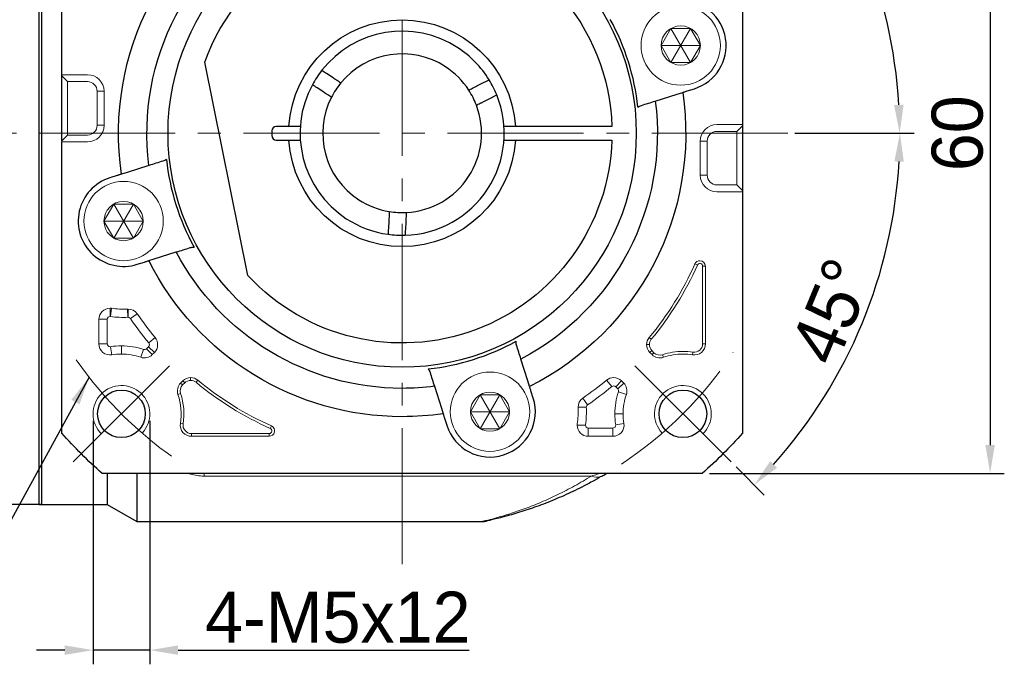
# Model space of a CAD drawing. Header units: millimetres. Extents: x 1356 to 1857, y 1014 to 1368.
# Tile 3 of 9: x 1414 to 1501, y 1201 to 1258. Entities that reach past the tile are written whole.
import ezdxf

# ---------------------------------------------------------------- set-up
doc = ezdxf.new("R2010")
doc.units = ezdxf.units.MM
doc.header["$PDSIZE"] = -5
doc.linetypes.add('点画线', pattern=[18, 12, -2, 2, -2])
doc.layers.get('0').update_dxf_attribs({"lineweight": 18})
doc.layers.get('Defpoints').update_dxf_attribs({"lineweight": 18})
for name, color, linetype, lineweight in [('7中心线层', 7, '点画线', 18), ('尺寸线', 7, 'Continuous', 18), ('尺寸线层', 3, 'Continuous', 18), ('粗实线', 7, 'Continuous', 50), ('细实线', 7, 'Continuous', 18)]:
    doc.layers.add(name, color=color, linetype=linetype, lineweight=lineweight)
doc.styles.add('工程字', font='txt')
doc.dimstyles.new('副本 ISO-25', dxfattribs={"dimtxt": 4.5, "dimasz": 2.5, "dimexe": 1.25, "dimexo": 0.625, "dimtad": 1, "dimtxsty": '工程字', "dimcen": 2.5, "dimdle": 5, "dimadec": 0, "dimazin": 0, "dimtfac": 1, "dimtmove": 0, "dimatfit": 3, "dimfxl": 1, "dimtolj": 1, "dimarcsym": 0})

# ---------------------------------------------------------------- blocks, each defined once
blk = doc.blocks.new('*D89')
at = {"layer": 'Defpoints', "color": 0, "lineweight": -2}
for p in [(1474.491, 1277.967), (1474.491, 1217.967), (1499.869, 1217.967)]:
    blk.add_point(p, dxfattribs=at)
at = {"layer": '尺寸线层', "color": 0, "lineweight": -2}
for p, q in [((1475.116, 1277.967), (1501.119, 1277.967)), ((1499.869, 1275.467), (1499.869, 1220.467)), ((1475.116, 1217.967), (1501.119, 1217.967))]:
    blk.add_line(p, q, dxfattribs=at)
for points in [[(1500.286, 1275.467), (1499.453, 1275.467), (1499.869, 1277.967)], [(1499.453, 1220.467), (1500.286, 1220.467), (1499.869, 1217.967)]]:
    blk.add_solid(points, dxfattribs=at)
at = {"layer": '尺寸线层', "color": 0, "insert": (1496.994, 1247.967), "char_height": 4.5, "attachment_point": 5, "rotation": 90, "style": '工程字'}
blk.add_mtext('\\A1;60', dxfattribs=at)
blk = doc.blocks.new('*D90')
at = {"layer": 'Defpoints', "color": 0, "lineweight": -2}
for p in [(1477.025, 1276.958), (1468.54, 1268.473), (1490.397, 1259.318), (1394.12, 1247.967), (1482.033, 1247.967)]:
    blk.add_point(p, dxfattribs=at)
at = {"layer": '尺寸线层', "color": 0, "lineweight": -2}
for p, q in [((1477.467, 1277.4), (1479.93, 1279.863)), ((1482.658, 1247.967), (1493.141, 1247.967))]:
    blk.add_line(p, q, dxfattribs=at)
blk.add_arc((1448.033, 1247.967), 43.858, 3.26643, 41.73357, dxfattribs=at)
for points in [[(1481.065, 1277.448), (1480.46, 1276.875), (1479.046, 1278.979)], [(1491.404, 1250.454), (1492.237, 1250.477), (1491.891, 1247.967)]]:
    blk.add_solid(points, dxfattribs=at)
at = {"layer": '尺寸线层', "color": 0, "insert": (1491.209, 1265.851), "char_height": 4.5, "attachment_point": 5, "rotation": 292.5, "style": '工程字'}
blk.add_mtext('\\A1;45%%d', dxfattribs=at)
blk = doc.blocks.new('*D91')
at = {"layer": 'Defpoints', "color": 0, "lineweight": -2}
for p in [(1394.12, 1247.967), (1482.033, 1247.967), (1468.54, 1227.461), (1486.037, 1226.025), (1477.025, 1218.975)]:
    blk.add_point(p, dxfattribs=at)
at = {"layer": '尺寸线层', "color": 0, "lineweight": -2}
for p, q in [((1482.658, 1247.967), (1493.166, 1247.967)), ((1477.467, 1218.533), (1479.947, 1216.053))]:
    blk.add_line(p, q, dxfattribs=at)
blk.add_arc((1448.033, 1247.967), 43.883, 318.26459, 356.73541, dxfattribs=at)
for points in [[(1492.261, 1245.456), (1491.428, 1245.48), (1491.916, 1247.967)], [(1480.477, 1219.04), (1481.083, 1218.468), (1479.063, 1216.937)]]:
    blk.add_solid(points, dxfattribs=at)
at = {"layer": '尺寸线层', "color": 0, "insert": (1485.92, 1232.274), "char_height": 4.5, "attachment_point": 5, "rotation": 67.5, "style": '工程字'}
blk.add_mtext('\\A1;45%%d', dxfattribs=at)
blk = doc.blocks.new('*D114')
at = {"layer": 'Defpoints', "color": 0, "lineweight": -2}
for p in [(1420.785, 1223.218), (1425.785, 1223.218), (1420.785, 1202.375)]:
    blk.add_point(p, dxfattribs=at)
at = {"layer": '尺寸线层', "color": 0, "lineweight": -2}
for p, q in [((1420.785, 1222.593), (1420.785, 1201.125)), ((1425.785, 1222.593), (1425.785, 1201.125)), ((1418.285, 1202.375), (1415.785, 1202.375)), ((1425.785, 1202.375), (1420.785, 1202.375)), ((1428.285, 1202.375), (1453.931, 1202.375))]:
    blk.add_line(p, q, dxfattribs=at)
for points in [[(1418.285, 1201.958), (1418.285, 1202.792), (1420.785, 1202.375)], [(1428.285, 1202.792), (1428.285, 1201.958), (1425.785, 1202.375)]]:
    blk.add_solid(points, dxfattribs=at)
at = {"layer": '尺寸线层', "color": 0, "insert": (1442.358, 1205.25), "char_height": 4.5, "attachment_point": 5, "style": '工程字'}
blk.add_mtext('\\A1;4-M5x12', dxfattribs=at)

msp = doc.modelspace()

# ---------------------------------------------------------------- linework, layer by layer
for p, q in [((1418.0335, 1253.0223), (1418.0335, 1253.1321)), ((1418.0335, 1253.1321), (1418.5335, 1253.1321)), ((1418.0335, 1253.0223), (1418.5335, 1252.5236)), ((1418.0335, 1252.0248), (1418.0335, 1253.0223)), ((1418.5335, 1253.1321), (1420.2835, 1253.1321)), ((1418.0335, 1248.3069), (1418.0335, 1252.0248)), ((1418.5335, 1252.5236), (1420.2835, 1252.5236)), ((1421.1412, 1251.6658), (1421.251, 1251.6658)), ((1421.1412, 1251.6658), (1421.1412, 1248.6658)), ((1421.7498, 1251.6658), (1421.251, 1251.6658)), ((1421.7498, 1251.6658), (1421.7498, 1248.6658)), ((1418.0335, 1247.3094), (1418.0335, 1248.3069)), ((1421.1412, 1248.6658), (1421.251, 1248.6658)), ((1421.7498, 1248.6658), (1421.251, 1248.6658)), ((1475.7835, 1248.7337), (1477.5335, 1248.7337)), ((1478.0335, 1248.7337), (1477.5335, 1248.7337)), ((1478.0335, 1248.6239), (1477.5335, 1248.1251)), ((1478.0335, 1248.7337), (1478.0335, 1248.6239)), ((1478.0335, 1248.6239), (1478.0335, 1247.6263)), ((1418.0335, 1247.3094), (1418.5335, 1247.8081)), ((1420.2835, 1247.8081), (1418.5335, 1247.8081)), ((1475.7835, 1248.1251), (1477.5335, 1248.1251)), ((1478.0335, 1247.6263), (1478.0335, 1243.9085)), ((1418.0335, 1247.1996), (1418.0335, 1247.3094)), ((1418.0335, 1247.1996), (1418.5335, 1247.1996)), ((1420.2835, 1247.1996), (1418.5335, 1247.1996)), ((1474.3172, 1244.2674), (1474.3172, 1247.2674)), ((1474.9258, 1244.2674), (1474.9258, 1247.2674)), ((1477.5335, 1243.4097), (1475.7835, 1243.4097)), ((1478.0335, 1242.9109), (1477.5335, 1243.4097)), ((1478.0335, 1243.9085), (1478.0335, 1242.9109)), ((1477.5335, 1242.8012), (1475.7835, 1242.8012)), ((1478.0335, 1242.8012), (1477.5335, 1242.8012)), ((1478.0335, 1242.9109), (1478.0335, 1242.8012)), ((1474.0645, 1236.3384), (1473.8448, 1236.4366)), ((1474.5233, 1236.2406), (1474.764, 1236.2406)), ((1474.5233, 1236.2406), (1474.5233, 1229.3872)), ((1474.764, 1229.3872), (1474.764, 1236.2406)), ((1422.2835, 1231.8051), (1422.2835, 1232.5355)), ((1422.3176, 1231.803), (1422.417, 1232.5263)), ((1423.8595, 1231.7325), (1423.8265, 1232.4619)), ((1423.8709, 1231.7327), (1423.8709, 1232.4629)), ((1424.0776, 1231.6235), (1424.6808, 1232.035)), ((1421.303, 1231.555), (1421.303, 1229.3872)), ((1422.0332, 1231.555), (1421.303, 1231.555)), ((1422.0332, 1229.3872), (1422.0332, 1231.555)), ((1422.0332, 1229.3872), (1421.303, 1229.3872)), ((1423.2848, 1228.4874), (1423.2848, 1229.2176)), ((1425.6906, 1229.4795), (1426.2531, 1229.945)), ((1469.8295, 1229.3199), (1469.5888, 1229.3199)), ((1469.9993, 1229.7915), (1469.8139, 1229.945)), ((1474.5233, 1229.3872), (1474.764, 1229.3872)), ((1422.3236, 1229.1401), (1422.4406, 1228.4193)), ((1425.2278, 1228.8942), (1424.9913, 1228.2034)), ((1425.6747, 1229.1429), (1425.4858, 1228.9541)), ((1425.4858, 1228.9541), (1426.0022, 1228.4378)), ((1425.6747, 1229.1429), (1426.191, 1228.6266)), ((1426.0022, 1228.4378), (1426.191, 1228.6266)), ((1470.0462, 1228.7968), (1469.876, 1228.6266)), ((1469.876, 1228.6266), (1470.0648, 1228.4378)), ((1470.235, 1228.6079), (1470.0462, 1228.7968)), ((1470.235, 1228.6079), (1470.0648, 1228.4378)), ((1470.9977, 1228.4311), (1471.0757, 1228.2034)), ((1473.665, 1228.6569), (1473.6264, 1228.4193)), ((1428.6935, 1226.1241), (1428.5046, 1225.9353)), ((1428.6748, 1225.7651), (1428.5046, 1225.9353)), ((1428.6748, 1225.7651), (1428.8637, 1225.954)), ((1428.8637, 1225.954), (1428.6935, 1226.1241)), ((1429.3868, 1226.1706), (1429.3868, 1226.4113)), ((1429.8584, 1226.0008), (1430.0118, 1226.1862)), ((1466.5206, 1225.6237), (1466.0552, 1226.1862)), ((1466.8572, 1225.6078), (1467.3735, 1226.1241)), ((1467.0461, 1225.419), (1467.5624, 1225.9353)), ((1467.5624, 1225.9353), (1467.3735, 1226.1241)), ((1428.498, 1225.0024), (1428.2703, 1224.9244)), ((1466.8572, 1225.6078), (1467.0461, 1225.419)), ((1467.1059, 1225.1609), (1467.7967, 1224.9244)), ((1464.3767, 1224.0108), (1463.9652, 1224.614)), ((1464.2674, 1223.804), (1463.5372, 1223.804)), ((1467.5127, 1223.2179), (1466.7826, 1223.2179)), ((1428.7238, 1222.3352), (1428.4862, 1222.3737)), ((1464.195, 1222.2166), (1463.4646, 1222.2166)), ((1466.86, 1222.2567), (1467.5808, 1222.3737)), ((1436.3075, 1221.4768), (1429.454, 1221.4768)), ((1429.454, 1221.4768), (1429.454, 1221.2361)), ((1436.3075, 1221.4768), (1436.3075, 1221.2361)), ((1436.4053, 1221.9356), (1436.5034, 1222.1553)), ((1466.613, 1221.9663), (1464.4451, 1221.9663)), ((1464.4451, 1221.9663), (1464.4451, 1221.2361)), ((1466.613, 1221.9663), (1466.613, 1221.2361)), ((1429.454, 1221.2361), (1436.3075, 1221.2361)), ((1464.4451, 1221.2361), (1466.613, 1221.2361)), ((1430.5692, 1217.7321), (1430.5692, 1217.9666)), ((1464.7223, 1217.7321), (1430.5692, 1217.7321))]:
    msp.add_line(p, q)
for centre in [(1472.5917, 1255.7098), (1423.4753, 1240.2235), (1455.7767, 1223.4084)]:
    msp.add_circle(centre, 1.7321)
at = {"extrusion": (0, 0, -1)}
for centre, radius, start, end in [((-1420.2835, 1251.6658), 1.4663, 90, 180), ((-1420.2835, 1251.6658), 0.8577, 90, 180), ((-1420.2835, 1248.6658), 1.4663, 180, 270), ((-1420.2835, 1248.6658), 0.8577, 180, 270), ((-1475.7835, 1247.2674), 1.4663, 0, 90), ((-1475.7835, 1247.2674), 0.8577, 0, 90), ((-1475.7835, 1244.2674), 1.4663, 270, 0), ((-1475.7835, 1244.2674), 0.8577, 270, 0), ((-1448.0335, 1247.9666), 28.2695, 204.070615, 219.60525), ((-1423.4753, 1240.2235), 7.7695, 267.40882, 277.82827), ((-1448.0335, 1247.9666), 28.2695, 320.39475, 325.697413), ((-1470.5693, 1229.3199), 0.7398, 0, 39.60525), ((-1470.5693, 1229.3199), 0.7398, 315, 0), ((-1473.7835, 1229.3872), 0.7398, 180, 279.218623), ((-1423.2848, 1223.2179), 5.2695, 80.781377, 90), ((-1423.2848, 1223.2179), 5.2695, 90, 108.896119), ((-1470.7582, 1229.1311), 0.7398, 251.103881, 315), ((-1472.7822, 1223.2179), 5.2695, 71.103881, 90), ((-1472.7822, 1223.2179), 5.2695, 90, 99.218623), ((-1429.1979, 1225.242), 0.7398, 341.103881, 45), ((-1429.3868, 1225.4308), 0.7398, 45, 90), ((-1429.3868, 1225.4308), 0.7398, 90, 129.60525), ((-1448.0335, 1247.9666), 28.2695, 294.070615, 309.60525), ((-1448.0335, 1247.9666), 28.2695, 230.39475, 235.697413), ((-1423.2848, 1223.2179), 5.2695, 161.103881, 189.218623), ((-1472.7822, 1223.2179), 5.2695, 0, 18.896119), ((-1455.7767, 1223.4084), 7.7695, 177.40882, 187.82827), ((-1472.7822, 1223.2179), 5.2695, 350.781377, 0), ((-1429.454, 1222.2166), 0.7398, 270, 9.218623)]:
    msp.add_arc(centre, radius, start, end, dxfattribs=at)
for centre, radius, start, end in [((1448.0335, 1247.9666), 28.5102, 320.39475, 335.929385), ((1474.2835, 1236.2406), 0.4805, 90, 155.929385), ((1474.2835, 1236.2406), 0.4805, 0, 90), ((1422.2835, 1231.555), 0.9805, 90, 180), ((1422.2835, 1231.555), 0.9805, 82.17173, 90), ((1423.4753, 1240.2235), 8.4997, 262.17173, 272.59118), ((1423.8709, 1231.4824), 0.9805, 90, 92.59118), ((1423.8709, 1231.4824), 0.9805, 34.302587, 90), ((1448.0335, 1247.9666), 28.9997, 214.302587, 219.60525), ((1422.2835, 1229.3872), 0.9805, 180, 279.218623), ((1423.2848, 1223.2179), 5.9997, 90, 99.218623), ((1423.2848, 1223.2179), 5.9997, 71.103881, 90), ((1425.4977, 1229.3199), 0.9805, 315, 39.60525), ((1470.5693, 1229.3199), 0.9805, 140.39475, 180), ((1470.5693, 1229.3199), 0.9805, 180, 225), ((1473.7835, 1229.3872), 0.9805, 260.781377, 0), ((1425.3088, 1229.1311), 0.9805, 251.103881, 315), ((1470.7582, 1229.1311), 0.9805, 225, 288.896119), ((1472.7822, 1223.2179), 5.5102, 90, 108.896119), ((1472.7822, 1223.2179), 5.5102, 80.781377, 90), ((1423.2848, 1223.2179), 2.5, 317.046713, 225), ((1429.1979, 1225.242), 0.9805, 135, 198.896119), ((1429.3868, 1225.4308), 0.9805, 90, 135), ((1429.3868, 1225.4308), 0.9805, 50.39475, 90), ((1448.0335, 1247.9666), 28.5102, 230.39475, 245.929385), ((1466.6802, 1225.4308), 0.9805, 90, 129.60525), ((1466.6802, 1225.4308), 0.9805, 45, 90), ((1466.8691, 1225.242), 0.9805, 341.103881, 45), ((1472.7822, 1223.2179), 2.5, 315, 222.953287), ((1423.2848, 1223.2179), 5.5102, 350.781377, 18.896119), ((1448.0335, 1247.9666), 28.9997, 304.302587, 309.60525), ((1472.7822, 1223.2179), 5.9997, 161.103881, 180), ((1464.5177, 1223.804), 0.9805, 124.302587, 180), ((1464.5177, 1223.804), 0.9805, 180, 182.59118), ((1455.7767, 1223.4084), 8.4997, 352.17173, 2.59118), ((1472.7822, 1223.2179), 5.9997, 180, 189.218623), ((1429.454, 1222.2166), 0.9805, 170.781377, 270), ((1464.4451, 1222.2166), 0.9805, 172.17173, 180), ((1464.4451, 1222.2166), 0.9805, 180, 270), ((1466.613, 1222.2166), 0.9805, 270, 9.218623), ((1436.3075, 1221.7166), 0.4805, 270, 65.929385)]:
    msp.add_arc(centre, radius, start, end)
msp.add_ellipse((1464.7223, 1219.4977), major_axis=(-1.0114, 1.7254), ratio=0.6888272, start_param=2.4365012, end_param=2.9666747)
for points, knots in [([(1474.0645, 1236.3384), (1474.0962, 1236.3816), (1474.1595, 1236.468), (1474.3366, 1236.4899), (1474.4895, 1236.3976), (1474.512, 1236.293), (1474.5233, 1236.2406)], [0, 0, 0, 0, 0.2504474, 0.5, 0.7495526, 1, 1, 1, 1]), ([(1422.0332, 1231.555), (1422.0493, 1231.6228), (1422.0815, 1231.7576), (1422.2164, 1231.7893), (1422.2835, 1231.8051)], [0, 0, 0, 0, 0.5025738, 1, 1, 1, 1]), ([(1423.8709, 1231.7327), (1423.912, 1231.7273), (1423.9944, 1231.7164), (1424.0499, 1231.6545), (1424.0776, 1231.6235)], [0, 0, 0, 0, 0.499116, 1, 1, 1, 1]), ([(1422.3236, 1229.1401), (1422.3103, 1229.1387), (1422.2341, 1229.1304), (1422.0799, 1229.192), (1422.0488, 1229.322), (1422.0332, 1229.3872)], [0, 0, 0, 0, 0.0952819, 0.5467814, 1, 1, 1, 1]), ([(1425.6906, 1229.4795), (1425.7203, 1229.4219), (1425.7797, 1229.3066), (1425.7097, 1229.1975), (1425.6747, 1229.1429)], [0, 0, 0, 0, 0.5, 1, 1, 1, 1]), ([(1425.4858, 1228.9541), (1425.4477, 1228.9266), (1425.3938, 1228.8878), (1425.3, 1228.8773), (1425.2546, 1228.8879), (1425.2278, 1228.8942)], [0, 0, 0, 0, 0.4976567, 0.7030632, 1, 1, 1, 1]), ([(1466.5206, 1225.6237), (1466.5783, 1225.6534), (1466.6935, 1225.7128), (1466.8026, 1225.6428), (1466.8572, 1225.6078)], [0, 0, 0, 0, 0.5, 1, 1, 1, 1]), ([(1464.2674, 1223.804), (1464.2729, 1223.8451), (1464.2838, 1223.9275), (1464.3457, 1223.983), (1464.3767, 1224.0108)], [0, 0, 0, 0, 0.499116, 1, 1, 1, 1]), ([(1464.4451, 1221.9663), (1464.3774, 1221.9825), (1464.2425, 1222.0147), (1464.2108, 1222.1495), (1464.195, 1222.2166)], [0, 0, 0, 0, 0.5025738, 1, 1, 1, 1]), ([(1466.86, 1222.2567), (1466.8522, 1222.18), (1466.8365, 1222.0265), (1466.6875, 1221.9864), (1466.613, 1221.9663)], [0, 0, 0, 0, 0.500011, 1, 1, 1, 1]), ([(1436.4053, 1221.9356), (1436.4485, 1221.9039), (1436.5348, 1221.8406), (1436.5567, 1221.6635), (1436.4645, 1221.5107), (1436.3599, 1221.4881), (1436.3075, 1221.4768)], [0, 0, 0, 0, 0.2504474, 0.5, 0.7495526, 1, 1, 1, 1]), ([(1429.2093, 1217.9573), (1429.2673, 1217.9375), (1429.3265, 1217.9187), (1429.5643, 1217.8492), (1429.7535, 1217.8066), (1430.1536, 1217.7477), (1430.3586, 1217.7321), (1430.5692, 1217.7321)], [0, 0, 0, 0, 0.1454819, 0.1454819, 0.572741, 0.572741, 1, 1, 1, 1]), ([(1464.7223, 1217.7321), (1464.9004, 1217.785), (1465.1749, 1217.8665), (1465.3934, 1217.9342), (1465.4374, 1217.9478), (1465.4418, 1217.9492)], [0, 0, 0, 0, 0.6302264, 0.9714081, 1, 1, 1, 1]), ([(1455.2642, 1213.7718), (1455.3032, 1213.7811), (1455.556, 1213.8419), (1456.2671, 1214.021), (1457.4976, 1214.3819), (1458.8611, 1214.8478), (1460.289, 1215.413), (1461.7563, 1216.0795), (1463.2392, 1216.8408), (1464.2277, 1217.4349), (1464.7223, 1217.7321)], [0, 0, 0, 0, 0.0287584, 0.1679333, 0.3071957, 0.4454802, 0.5836293, 0.7220356, 0.8609002, 1, 1, 1, 1]), ([(1455.0321, 1213.7172), (1455.0276, 1213.7161), (1455.0211, 1213.7146), (1455.0816, 1213.7286), (1455.2082, 1213.7584), (1455.2642, 1213.7718)], [0, 0, 0, 0, 0.0002341, 0.6278325, 1, 1, 1, 1])]:
    msp.add_open_spline(points, degree=3, knots=knots)
for points, degree in [([(1422.2835, 1231.8051), (1422.2949, 1231.8052), (1422.3063, 1231.8045), (1422.3176, 1231.803)], 3), ([(1423.8595, 1231.7325), (1423.8709, 1231.7327)], 1), ([(1467.0461, 1225.419), (1467.0744, 1225.3802), (1467.1311, 1225.3027), (1467.1143, 1225.2082), (1467.1059, 1225.1609)], 3), ([(1464.2677, 1223.7927), (1464.2674, 1223.804)], 1), ([(1464.195, 1222.2166), (1464.1949, 1222.228), (1464.1956, 1222.2394), (1464.1971, 1222.2507)], 3)]:
    msp.add_open_spline(points, degree=degree)
at = {"layer": '7中心线层'}
for p, q in [((1448.0335, 1209.9666), (1448.0335, 1285.9666)), ((1482.0335, 1247.9666), (1394.12, 1247.9666)), ((1427.5274, 1227.4605), (1418.335, 1218.2681)), ((1468.5396, 1227.4605), (1477.0249, 1218.9753))]:
    msp.add_line(p, q, dxfattribs=at)
for start, end in [(303.521659, 326.478341), (214.822638, 236.478341)]:
    msp.add_arc((1448.0335, 1247.9666), 35, start, end, dxfattribs=at)
at = {"layer": '尺寸线'}
for p, q in [((1418.5335, 1252.5236), (1418.5335, 1247.8081)), ((1477.5335, 1248.1251), (1477.5335, 1243.4097)), ((1474.9258, 1247.2674), (1474.3172, 1247.2674)), ((1474.9258, 1244.2674), (1474.3172, 1244.2674))]:
    msp.add_line(p, q, dxfattribs=at)
at = {"layer": '粗实线', "linetype": 'Continuous', "lineweight": 30}
for p, q in [((1416.0335, 1215.2166), (1416.0335, 1280.7166)), ((1416.2335, 1280.7166), (1416.2335, 1215.2166)), ((1418.0335, 1247.3094), (1418.0335, 1274.4241)), ((1418.0335, 1247.3094), (1418.0335, 1274.4241)), ((1478.0335, 1274.4241), (1478.0335, 1242.8012)), ((1478.0335, 1274.4241), (1478.0335, 1242.8012)), ((1434.4407, 1235.4173), (1430.6263, 1254.2307)), ((1441.944, 1252.8409), (1441.3555, 1253.2254)), ((1441.1236, 1251.5852), (1440.5351, 1251.9696)), ((1454.6222, 1252.1415), (1455.2494, 1252.4589)), ((1473.1585, 1251.6944), (1473.7945, 1251.8949)), ((1455.2995, 1250.8031), (1455.9267, 1251.1205)), ((1470.3531, 1250.8099), (1472.2889, 1251.4202)), ((1472.2889, 1251.4202), (1472.7721, 1251.5726)), ((1438.0515, 1248.5666), (1436.9335, 1248.5666)), ((1466.5238, 1248.5666), (1458.0155, 1248.5666)), ((1436.5335, 1248.1666), (1436.5335, 1247.7666)), ((1418.0335, 1221.5091), (1418.0335, 1247.1996)), ((1418.0335, 1221.5091), (1418.0335, 1247.1996)), ((1436.9335, 1247.3666), (1438.0515, 1247.3666)), ((1458.0155, 1247.3666), (1466.5238, 1247.3666)), ((1425.7139, 1245.1234), (1423.7781, 1244.5131)), ((1422.9085, 1244.2389), (1422.2725, 1244.0383)), ((1423.7781, 1244.5131), (1423.2949, 1244.3607)), ((1478.0335, 1242.8012), (1478.0335, 1221.5091)), ((1478.0335, 1242.8012), (1478.0335, 1221.5091)), ((1446.857, 1240.2559), (1446.8183, 1239.554)), ((1448.3547, 1240.1732), (1448.316, 1239.4713)), ((1426.1838, 1236.8833), (1428.1195, 1237.4937)), ((1424.6781, 1236.4086), (1425.3142, 1236.6091)), ((1425.7006, 1236.731), (1426.1838, 1236.8833)), ((1459.1168, 1226.1169), (1458.5065, 1228.0526)), ((1459.2692, 1225.6337), (1459.1168, 1226.1169)), ((1450.8767, 1225.647), (1451.4871, 1223.7113)), ((1459.5915, 1224.6112), (1459.391, 1225.2473)), ((1451.4871, 1223.7113), (1451.6394, 1223.2281)), ((1451.7613, 1222.8417), (1451.9618, 1222.2056)), ((1474.491, 1217.9666), (1421.576, 1217.9666)), ((1474.491, 1217.9666), (1421.576, 1217.9666)), ((1422.0335, 1217.9666), (1422.0335, 1215.2166)), ((1424.6316, 1217.9662), (1424.6316, 1213.7166)), ((1416.0335, 1215.2166), (1398.2339, 1215.2166)), ((1416.0335, 1215.2166), (1422.0335, 1215.2166)), ((1416.2335, 1215.2166), (1416.0335, 1215.2166)), ((1422.0335, 1215.2166), (1424.6316, 1213.7166)), ((1424.6316, 1213.7166), (1455.0486, 1213.7166))]:
    msp.add_line(p, q, dxfattribs=at)
for centre in [(1423.2848, 1223.2179), (1472.7822, 1223.2179)]:
    msp.add_circle(centre, 2.1, dxfattribs=at)
at = {"layer": '粗实线', "linetype": 'Continuous', "lineweight": 30, "extrusion": (0, 0, -1)}
for radius, start, end in [(25, 351.706896, 63.293104), (20.6414, 270, 90), (20.6414, 90, 270), (22.5, 352.740348, 62.259652), (18.5, 19.791512, 178.141433), (10, 3.439813, 176.560187), (25, 171.706896, 243.293104), (22.5, 172.740348, 242.259652), (18.5, 181.858567, 317.285651), (10, 183.439813, 356.560187), (22.5, 270, 332.259652), (25, 270, 333.293104), (22.5, 262.740348, 270), (25, 261.706896, 270), (40, 311.409622, 318.590378), (40, 311.409622, 318.590378), (40, 221.409622, 228.590378), (40, 221.409622, 228.590378)]:
    msp.add_arc((-1448.0335, 1247.9666), radius, start, end, dxfattribs=at)
at = {"layer": '粗实线', "linetype": 'Continuous', "lineweight": 30}
for centre, radius, start, end in [((1472.5917, 1255.7098), 4, 287.500017, 90), ((1448.0335, 1247.9666), 20.9162, 6.317702, 28.682298), ((1448.0335, 1247.9666), 9, 56.84238, 142.062189), ((1448.0335, 1247.9666), 9, 31.622572, 56.84238), ((1448.0335, 1247.9666), 7, 56.84238, 140.691741), ((1448.0335, 1247.9666), 9, 142.061948, 151.622258), ((1448.0335, 1247.9666), 7, 32.99302, 56.84238), ((1448.0335, 1247.9666), 9, 22.062552, 31.622862), ((1448.0335, 1247.9666), 9, 151.622572, 236.84238), ((1448.0335, 1247.9666), 7, 152.99302, 236.84238), ((1448.0335, 1247.9666), 9, 271.622572, 22.062189), ((1448.0335, 1247.9666), 7, 272.99302, 20.691741), ((1436.9335, 1248.1666), 0.4, 90, 180), ((1436.9335, 1247.7666), 0.4, 180, 270), ((1448.0335, 1247.9666), 20.9162, 186.317702, 208.682298), ((1423.4753, 1240.2235), 4, 107.5, 287.5), ((1448.0335, 1247.9666), 7, 236.84238, 260.691741), ((1448.0335, 1247.9666), 9, 236.84238, 262.062189), ((1448.0335, 1247.9666), 9, 262.063596, 271.621213), ((1448.0335, 1247.9666), 20.9162, 276.317702, 298.682298), ((1455.7767, 1223.4084), 4, 197.500017, 17.5)]:
    msp.add_arc(centre, radius, start, end, dxfattribs=at)
for centre, major_axis, ratio, start_param, end_param in [((1464.7223, 1219.4977), (-1.0114, 1.7254), 0.6888272, 2.966675, 3.1415927), ((1455.0904, 1215.73), (0.4277, -1.9537), 0.9910457, 6.0657882, 6.2831853)]:
    msp.add_ellipse(centre, major_axis=major_axis, ratio=ratio, start_param=start_param, end_param=end_param, dxfattribs=at)
for points, degree in [([(1441.3555, 1253.2254), (1441.2155, 1253.3169), (1441.0754, 1253.4084), (1440.9354, 1253.4999)], 3), ([(1455.2494, 1252.4589), (1455.3987, 1252.5345), (1455.5479, 1252.61), (1455.6972, 1252.6855)], 3), ([(1440.5351, 1251.9696), (1440.395, 1252.0612), (1440.255, 1252.1526), (1440.115, 1252.2441)], 3), ([(1442.6173, 1252.4011), (1442.3012, 1252.0151), (1442.0234, 1251.5898), (1441.7968, 1251.1453)], 3), ([(1454.582, 1250.44), (1454.4057, 1250.9067), (1454.1763, 1251.3599), (1453.9047, 1251.7784)], 3), ([(1455.9267, 1251.1205), (1456.076, 1251.1961), (1456.2252, 1251.2716), (1456.3745, 1251.3471)], 3), ([(1468.8226, 1250.2683), (1468.9196, 1250.3409), (1469.0194, 1250.3894), (1469.1212, 1250.4214)], 3), ([(1469.1212, 1250.4214), (1469.5322, 1250.551), (1469.9429, 1250.6805), (1470.3531, 1250.8099)], 3), ([(1427.2444, 1245.665), (1427.1474, 1245.5924), (1427.0476, 1245.5439), (1426.9458, 1245.5118)], 3), ([(1426.9458, 1245.5118), (1426.5347, 1245.3822), (1426.1241, 1245.2527), (1425.7139, 1245.1234)], 3), ([(1446.8183, 1239.554), (1446.809, 1239.3869), (1446.7998, 1239.2199), (1446.7906, 1239.0529)], 3), ([(1448.316, 1239.4713), (1448.3068, 1239.3043), (1448.2975, 1239.1373), (1448.2883, 1238.9702)], 3), ([(1428.1195, 1237.4937), (1428.5298, 1237.623), (1428.9404, 1237.7525), (1429.3515, 1237.8821)], 3), ([(1429.3515, 1237.8821), (1429.4443, 1237.9113), (1429.5436, 1237.9284), (1429.6522, 1237.9284)], 3), ([(1429.6522, 1237.9284), (1429.6626, 1237.9284), (1429.6732, 1237.9282), (1429.6839, 1237.9279)], 3), ([(1458.118, 1229.2846), (1458.086, 1229.3863), (1458.0684, 1229.4959), (1458.0723, 1229.617)], 3), ([(1458.5065, 1228.0526), (1458.3771, 1228.4629), (1458.2476, 1228.8735), (1458.118, 1229.2846)], 3), ([(1450.3351, 1227.1775), (1450.4077, 1227.0805), (1450.4562, 1226.9807), (1450.4883, 1226.8789)], 3), ([(1450.4883, 1226.8789), (1450.6179, 1226.4679), (1450.7474, 1226.0573), (1450.8767, 1225.647)], 3), ([(1465.7338, 1217.7723), (1465.8507, 1217.8408), (1465.9614, 1217.9067), (1466.0612, 1217.9666)], 3), ([(1464.9184, 1217.309), (1465.5116, 1217.6774)], 1), ([(1455.184, 1213.7277), (1455.1895, 1213.7153), (1455.3709, 1213.7499)], 2)]:
    msp.add_open_spline(points, degree=degree, dxfattribs=at)
for points, knots in [([(1442.6192, 1252.3998), (1442.6153, 1252.4023), (1442.6043, 1252.4095), (1442.5549, 1252.4418), (1442.5177, 1252.4661), (1442.4244, 1252.5271), (1442.3669, 1252.5646), (1442.2399, 1252.6476), (1442.1684, 1252.6943), (1442.0457, 1252.7745), (1441.9947, 1252.8078), (1441.944, 1252.8409)], [0, 0, 0, 0, 0.2135041, 0.2135041, 0.4269713, 0.4269713, 0.6410212, 0.6410212, 0.8562277, 0.8562277, 1, 1, 1, 1]), ([(1453.9026, 1251.7774), (1453.9067, 1251.7794), (1453.9184, 1251.7854), (1453.9711, 1251.812), (1454.0108, 1251.8321), (1454.1102, 1251.8824), (1454.1714, 1251.9134), (1454.3069, 1251.9819), (1454.383, 1252.0205), (1454.5138, 1252.0867), (1454.5682, 1252.1142), (1454.6222, 1252.1415)], [0, 0, 0, 0, 0.2135041, 0.2135041, 0.4269713, 0.4269713, 0.6410212, 0.6410212, 0.8562277, 0.8562277, 1, 1, 1, 1]), ([(1441.7988, 1251.1441), (1441.7949, 1251.1466), (1441.7839, 1251.1538), (1441.7345, 1251.1861), (1441.6972, 1251.2104), (1441.6039, 1251.2713), (1441.5465, 1251.3089), (1441.4195, 1251.3919), (1441.348, 1251.4386), (1441.2253, 1251.5187), (1441.1743, 1251.5521), (1441.1236, 1251.5852)], [0, 0, 0, 0, 0.2135041, 0.2135041, 0.4269713, 0.4269713, 0.6410212, 0.6410212, 0.8562277, 0.8562277, 1, 1, 1, 1]), ([(1472.7714, 1251.5723), (1472.7757, 1251.5737), (1472.7801, 1251.5751), (1472.8075, 1251.5837), (1472.8285, 1251.5904), (1472.8814, 1251.607), (1472.914, 1251.6173), (1472.9863, 1251.6401), (1473.0271, 1251.653), (1473.0982, 1251.6754), (1473.1284, 1251.6849), (1473.1585, 1251.6944)], [0, 0, 0, 0, 0.2115356, 0.2115356, 0.4229944, 0.4229944, 0.6356664, 0.6356664, 0.8509644, 0.8509644, 1, 1, 1, 1]), ([(1454.5799, 1250.439), (1454.584, 1250.4411), (1454.5957, 1250.447), (1454.6484, 1250.4737), (1454.6881, 1250.4937), (1454.7875, 1250.5441), (1454.8487, 1250.575), (1454.9842, 1250.6436), (1455.0603, 1250.6821), (1455.1911, 1250.7483), (1455.2455, 1250.7758), (1455.2995, 1250.8031)], [0, 0, 0, 0, 0.2135041, 0.2135041, 0.4269713, 0.4269713, 0.6410212, 0.6410212, 0.8562277, 0.8562277, 1, 1, 1, 1]), ([(1439.0558, 1248.5666), (1439.0512, 1248.5666), (1439.0342, 1248.5666), (1438.9602, 1248.5666), (1438.9045, 1248.5666), (1438.7649, 1248.5666), (1438.679, 1248.5666), (1438.4892, 1248.5666), (1438.3827, 1248.5666), (1438.2008, 1248.5666), (1438.1259, 1248.5666), (1438.0515, 1248.5666)], [0, 0, 0, 0, 0.2143841, 0.2143841, 0.4287539, 0.4287539, 0.6433501, 0.6433501, 0.8583945, 0.8583945, 1, 1, 1, 1]), ([(1458.0155, 1248.5666), (1457.9032, 1248.5666), (1457.7893, 1248.5666), (1457.5774, 1248.5666), (1457.4763, 1248.5666), (1457.301, 1248.5666), (1457.2243, 1248.5666), (1457.1056, 1248.5666), (1457.0619, 1248.5666), (1457.0222, 1248.5666), (1457.0176, 1248.5666), (1457.013, 1248.5666)], [0, 0, 0, 0, 0.2155949, 0.2155949, 0.4311982, 0.4311982, 0.6466607, 0.6466607, 0.8617206, 0.8617206, 1, 1, 1, 1]), ([(1438.0515, 1247.3666), (1438.1638, 1247.3666), (1438.2777, 1247.3666), (1438.4896, 1247.3666), (1438.5907, 1247.3666), (1438.766, 1247.3666), (1438.8427, 1247.3666), (1438.9614, 1247.3666), (1439.0051, 1247.3666), (1439.0448, 1247.3666), (1439.0494, 1247.3666), (1439.054, 1247.3666)], [0, 0, 0, 0, 0.2155949, 0.2155949, 0.4311982, 0.4311982, 0.6466607, 0.6466607, 0.8617206, 0.8617206, 1, 1, 1, 1]), ([(1457.0112, 1247.3666), (1457.0158, 1247.3666), (1457.0328, 1247.3666), (1457.1068, 1247.3666), (1457.1625, 1247.3666), (1457.3021, 1247.3666), (1457.388, 1247.3666), (1457.5778, 1247.3666), (1457.6843, 1247.3666), (1457.8662, 1247.3666), (1457.9411, 1247.3666), (1458.0155, 1247.3666)], [0, 0, 0, 0, 0.2143841, 0.2143841, 0.4287539, 0.4287539, 0.6433501, 0.6433501, 0.8583945, 0.8583945, 1, 1, 1, 1]), ([(1423.2956, 1244.3609), (1423.2913, 1244.3595), (1423.2869, 1244.3582), (1423.2595, 1244.3495), (1423.2384, 1244.3429), (1423.1856, 1244.3262), (1423.153, 1244.316), (1423.0807, 1244.2932), (1423.0399, 1244.2803), (1422.9688, 1244.2579), (1422.9385, 1244.2483), (1422.9085, 1244.2389)], [0, 0, 0, 0, 0.2115356, 0.2115356, 0.4229944, 0.4229944, 0.6356664, 0.6356664, 0.8509644, 0.8509644, 1, 1, 1, 1]), ([(1446.9014, 1241.0611), (1446.9011, 1241.0565), (1446.9004, 1241.0434), (1446.8972, 1240.9844), (1446.8947, 1240.94), (1446.8886, 1240.8287), (1446.8848, 1240.7603), (1446.8764, 1240.6087), (1446.8717, 1240.5235), (1446.8637, 1240.3771), (1446.8603, 1240.3163), (1446.857, 1240.2559)], [0, 0, 0, 0, 0.2135041, 0.2135041, 0.4269713, 0.4269713, 0.6410212, 0.6410212, 0.8562277, 0.8562277, 1, 1, 1, 1]), ([(1446.9013, 1241.0588), (1447.1499, 1241.0258), (1447.5257, 1240.9759), (1448.0274, 1240.9627), (1448.2772, 1240.9718), (1448.399, 1240.9762)], [0, 0, 0, 0, 0.5003656, 0.7564876, 1, 1, 1, 1]), ([(1448.3991, 1240.9785), (1448.3989, 1240.9739), (1448.3981, 1240.9608), (1448.3949, 1240.9018), (1448.3924, 1240.8574), (1448.3863, 1240.7461), (1448.3825, 1240.6776), (1448.3742, 1240.5261), (1448.3695, 1240.4409), (1448.3614, 1240.2945), (1448.358, 1240.2337), (1448.3547, 1240.1732)], [0, 0, 0, 0, 0.2135041, 0.2135041, 0.4269713, 0.4269713, 0.6410212, 0.6410212, 0.8562277, 0.8562277, 1, 1, 1, 1]), ([(1425.3142, 1236.6091), (1425.3578, 1236.6229), (1425.4021, 1236.6369), (1425.4845, 1236.6628), (1425.5238, 1236.6752), (1425.5917, 1236.6967), (1425.6214, 1236.706), (1425.6667, 1236.7203), (1425.6832, 1236.7255), (1425.692, 1236.7283), (1425.6964, 1236.7296), (1425.7008, 1236.731)], [0, 0, 0, 0, 0.2183987, 0.2183987, 0.4368728, 0.4368728, 0.6541149, 0.6541149, 0.8686839, 0.8686839, 1, 1, 1, 1]), ([(1459.391, 1225.2473), (1459.3772, 1225.291), (1459.3633, 1225.3352), (1459.3373, 1225.4177), (1459.3249, 1225.457), (1459.3035, 1225.5249), (1459.2941, 1225.5545), (1459.2798, 1225.5998), (1459.2746, 1225.6163), (1459.2719, 1225.6251), (1459.2705, 1225.6295), (1459.2691, 1225.6339)], [0, 0, 0, 0, 0.2183987, 0.2183987, 0.4368728, 0.4368728, 0.6541149, 0.6541149, 0.8686839, 0.8686839, 1, 1, 1, 1]), ([(1451.6392, 1223.2288), (1451.6406, 1223.2244), (1451.642, 1223.22), (1451.6506, 1223.1927), (1451.6572, 1223.1716), (1451.6739, 1223.1187), (1451.6842, 1223.0861), (1451.707, 1223.0138), (1451.7198, 1222.973), (1451.7423, 1222.9019), (1451.7518, 1222.8717), (1451.7613, 1222.8417)], [0, 0, 0, 0, 0.2115356, 0.2115356, 0.4229944, 0.4229944, 0.6356664, 0.6356664, 0.8509644, 0.8509644, 1, 1, 1, 1]), ([(1465.0384, 1217.3811), (1464.7198, 1217.2035), (1463.8701, 1216.739), (1462.4785, 1216.0717), (1460.8793, 1215.3939), (1459.3119, 1214.8205), (1457.8172, 1214.3508), (1456.7047, 1214.0538), (1455.9939, 1213.8828), (1455.6101, 1213.7961), (1455.4101, 1213.7528), (1455.4821, 1213.7684), (1455.5181, 1213.7763)], [0, 0, 0, 0, 0.0779031, 0.2075966, 0.3391669, 0.4705138, 0.6020797, 0.7347162, 0.8008385, 0.8672588, 0.9336462, 1, 1, 1, 1])]:
    msp.add_open_spline(points, degree=3, knots=knots, dxfattribs=at)
at = {"layer": '细实线', "color": 0}
for p, q in [((1473.4577, 1257.2098), (1471.7257, 1254.2098)), ((1473.4577, 1254.2098), (1471.7257, 1257.2098)), ((1474.3238, 1255.7098), (1470.8597, 1255.7098)), ((1424.3413, 1241.7235), (1422.6093, 1238.7235)), ((1424.3413, 1238.7235), (1422.6093, 1241.7235)), ((1425.2073, 1240.2235), (1421.7432, 1240.2235)), ((1456.6427, 1224.9084), (1454.9106, 1221.9084)), ((1456.6427, 1221.9084), (1454.9106, 1224.9084)), ((1457.5087, 1223.4084), (1454.0446, 1223.4084))]:
    msp.add_line(p, q, dxfattribs=at)
for points in [[(1470.8597, 1255.7098), (1471.7257, 1254.2098), (1473.4577, 1254.2098), (1474.3238, 1255.7098), (1473.4577, 1257.2098), (1471.7257, 1257.2098)], [(1421.7432, 1240.2235), (1422.6093, 1238.7235), (1424.3413, 1238.7235), (1425.2073, 1240.2235), (1424.3413, 1241.7235), (1422.6093, 1241.7235)], [(1454.0446, 1223.4084), (1454.9106, 1221.9084), (1456.6427, 1221.9084), (1457.5087, 1223.4084), (1456.6427, 1224.9084), (1454.9106, 1224.9084)]]:
    msp.add_lwpolyline(points, close=True, dxfattribs=at)
for centre in [(1472.5917, 1255.7098), (1423.4753, 1240.2235), (1455.7767, 1223.4084)]:
    msp.add_circle(centre, 3.5, dxfattribs=at)

# ---------------------------------------------------------------- dimensions: what is measured, and where the dimension line sits
at = {"layer": '尺寸线层'}
dim = msp.add_angular_dim_2l(base=(1490.397, 1259.3179), line1=((1468.5396, 1268.4727), (1477.0249, 1276.958)), line2=((1482.0335, 1247.9666), (1394.12, 1247.9666)), dimstyle='副本 ISO-25', override={"dimtxsty": '工程字'}, dxfattribs=at)
dim.commit()
dim.dimension.update_dxf_attribs({"geometry": '*D90', "text_midpoint": (1491.2091, 1265.8506)})
dim = msp.add_linear_dim(base=(1499.8692, 1217.9666), p1=(1474.491, 1277.9666), p2=(1474.491, 1217.9666), angle=90, dimstyle='副本 ISO-25', dxfattribs=at)
dim.commit()
dim.dimension.update_dxf_attribs({"geometry": '*D89', "text_midpoint": (1496.9942, 1247.9666)})
dim = msp.add_angular_dim_2l(base=(1486.037, 1226.0253), line1=((1468.5396, 1227.4605), (1477.0249, 1218.9753)), line2=((1482.0335, 1247.9666), (1394.12, 1247.9666)), dimstyle='副本 ISO-25', dxfattribs=at)
dim.commit()
dim.dimension.update_dxf_attribs({"geometry": '*D91', "text_midpoint": (1485.9196, 1232.2737)})
dim = msp.add_linear_dim(base=(1420.7848, 1202.3751), p1=(1425.7848, 1223.2179), p2=(1420.7848, 1223.2179), text='4-M<>x12', dimstyle='副本 ISO-25', override={"dimtxsty": '工程字'}, dxfattribs=at)
dim.commit()
dim.dimension.update_dxf_attribs({"geometry": '*D114', "text_midpoint": (1442.3581, 1202.3751), "dimtype": 160})

# ---------------------------------------------------------------- leaders
msp.add_leader([(1420.4301, 1226.4479), (1407.2631, 1202.3751), (1397.9331, 1202.3751)], dimstyle='副本 ISO-25', override={"dimgap": 0.625, "dimtad": 0}, dxfattribs=at)

doc.saveas('drawing.dxf')
